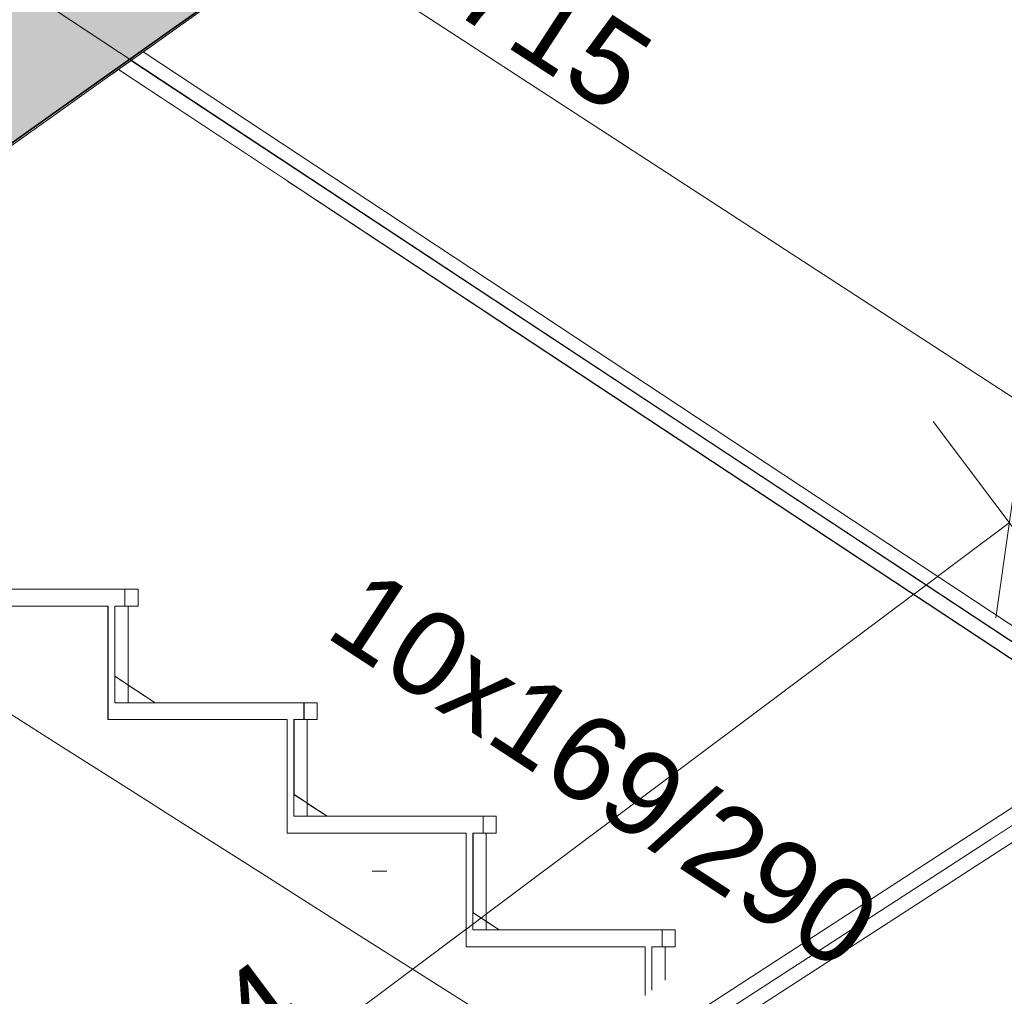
# Model space of a CAD drawing. Header units: millimetres. Extents: x -20699 to 32021, y -4298 to 11971.
# Tile 51 of 74: x -6972 to -5518, y 4053 to 5496. Entities that reach past the tile are written whole.
import ezdxf

# ---------------------------------------------------------------- set-up
doc = ezdxf.new("R2010")
doc.units = ezdxf.units.MM
doc.header["$MEASUREMENT"] = 0
doc.linetypes.add('Wipeout_Contour', pattern=[1000, 0, -1000])
for name, color, linetype in [('A-A_1_Bourané_Konstrukce - střechy a skořepiny', 7, 'Continuous'), ('A-A_1_Bourané_Kóty - SP', 7, 'Continuous'), ('A-A_1_Interiér - schodiště', 7, 'Continuous'), ('A-A_1_Konstrukce - střechy a skořepiny', 7, 'Continuous'), ('A-A_1_Kóty - SP', 7, 'Continuous'), ('A-A_1_Výplně - Povrchové', 7, 'Continuous'), ('A-A_1_Výplně – Řezové', 7, 'Continuous')]:
    doc.layers.add(name, color=color, linetype=linetype)
doc.styles.add('GENEROVANÝ_STYL_2', font='txt')

msp = doc.modelspace()

# ---------------------------------------------------------------- wipeouts: each hides what was drawn before it
at = {"color": 254, "linetype": 'Wipeout_Contour', "lineweight": 0, "ltscale": 61038.242304}
msp.add_wipeout([(-7610.2, 4770), (-8779.7, 4770), (-8779.7, 3480.4), (-6802.2, 3480.4), (-6177.1, 3956.8), (-7332.6, 4690), (-7610.2, 4690)], dxfattribs=at).dxf.layer = 'A-A_1_Výplně - Povrchové'

# ---------------------------------------------------------------- next in the draw order: wipeouts: each hides what was drawn before it
at = {"color": 254, "linetype": 'Wipeout_Contour', "lineweight": 0, "ltscale": 31389.733374}
msp.add_wipeout([(-6826.6, 5422.4), (-5382, 4468.2), (-5342.8, 4468.2), (-6807.7, 5435.9)], dxfattribs=at).dxf.layer = 'A-A_1_Výplně - Povrchové'

# ---------------------------------------------------------------- next in the draw order: wipeouts: each hides what was drawn before it
at = {"color": 254, "linetype": 'Wipeout_Contour', "lineweight": 0, "ltscale": 24452.196973}
msp.add_wipeout([(-6812.5, 4513), (-6812.5, 4486.7), (-6772.6, 4486.7)], dxfattribs=at).dxf.layer = 'A-A_1_Výplně - Povrchové'

# ---------------------------------------------------------------- next in the draw order: wipeouts: each hides what was drawn before it
at = {"color": 254, "linetype": 'Wipeout_Contour', "lineweight": 0, "ltscale": 189058.999632}
msp.add_wipeout([(-5338.2, 6480), (-6790.1, 5448.3), (-5314.7, 4473.7), (-5306.4, 4468.2), (-5296.4, 4468.2), (-5296.4, 4448.2), (-5293.6, 4448.2), (-5293.6, 3963.8), (-5281.4, 3963.8), (-5281.4, 3913.8), (-5293.6, 3913.8), (-5293.6, 3647.8), (-5211.1, 3647.8), (-5211.1, 3622.8), (-5226.1, 3622.8), (-5226.1, 3480.4), (-4967.7, 3480.4), (-4967.7, 5610), (-3847.9, 5610), (-3847.9, 5512), (-3726.7, 5512), (-3726.7, 3480.4), (-3674.5, 3480.4), (-3674.5, 5580), (-3664.1, 5580), (-3664.1, 6230), (-3674.5, 6230), (-3674.5, 6480)], dxfattribs=at).dxf.layer = 'A-A_1_Výplně - Povrchové'

# ---------------------------------------------------------------- next in the draw order: wipeouts: each hides what was drawn before it
at = {"color": 254, "linetype": 'Wipeout_Contour', "lineweight": 0, "ltscale": 34724.961433}
msp.add_wipeout([(-6666.8, 5536), (-6671.2, 5536), (-6757.5, 5474.6), (-6753.1, 5474.6)], dxfattribs=at).dxf.layer = 'A-A_1_Výplně - Povrchové'
at = {"color": 254, "linetype": 'Wipeout_Contour', "lineweight": 0, "ltscale": 23517.815051}
msp.add_wipeout([(-6548.1, 4338.3), (-6548.1, 4318.9), (-6518.6, 4318.9)], dxfattribs=at).dxf.layer = 'A-A_1_Výplně - Povrchové'
at = {"color": 254, "linetype": 'Wipeout_Contour', "lineweight": 0, "ltscale": 22583.437095}
msp.add_wipeout([(-6283.7, 4163.7), (-6283.7, 4151.1), (-6264.6, 4151.1)], dxfattribs=at).dxf.layer = 'A-A_1_Výplně - Povrchové'
at = {"color": 254, "linetype": 'Wipeout_Contour', "lineweight": 0, "ltscale": 29233.249972}
msp.add_wipeout([(-6023.8, 4126.1), (-6023.3, 4126.1), (-6023.3, 4151.1), (-6023.8, 4151.1)], dxfattribs=at).dxf.layer = 'A-A_1_Výplně - Povrchové'
at = {"color": 254, "linetype": 'Wipeout_Contour', "lineweight": 0, "ltscale": 29182.845771}
msp.add_wipeout([(-6038.3, 4126.1), (-6038.8, 4126.1), (-6038.8, 4062.1), (-6038.3, 4062.5)], dxfattribs=at).dxf.layer = 'A-A_1_Výplně - Povrchové'

# ---------------------------------------------------------------- next in the draw order: wipeouts: each hides what was drawn before it
at = {"color": 254, "linetype": 'Wipeout_Contour', "lineweight": 0, "ltscale": 34838.778407}
msp.add_wipeout([(-6753.1, 5474.6), (-6757.5, 5474.6), (-6843.9, 5413.3), (-6839.4, 5413.3)], dxfattribs=at).dxf.layer = 'A-A_1_Výplně - Povrchové'
at = {"color": 254, "linetype": 'Wipeout_Contour', "lineweight": 0, "ltscale": 29195.848282}
msp.add_wipeout([(-6048.8, 4126.1), (-6048.8, 4054.5), (-6038.8, 4062.1), (-6038.8, 4126.1)], dxfattribs=at).dxf.layer = 'A-A_1_Výplně - Povrchové'

# ---------------------------------------------------------------- next in the draw order: linework, layer by layer
at = {"layer": 'A-A_1_Interiér - schodiště', "color": 8, "linetype": 'Continuous', "lineweight": 13}
msp.add_line((-6753.1, 5474.6), (-6666.8, 5536), dxfattribs=at)

# ---------------------------------------------------------------- next in the draw order: wipeouts: each hides what was drawn before it
at = {"color": 254, "linetype": 'Wipeout_Contour', "lineweight": 0, "ltscale": 34957.35822}
msp.add_wipeout([(-6839.4, 5413.3), (-6843.9, 5413.3), (-6930.2, 5352), (-6925.7, 5352)], dxfattribs=at).dxf.layer = 'A-A_1_Výplně - Povrchové'
at = {"color": 254, "linetype": 'Wipeout_Contour', "lineweight": 0, "ltscale": 29714.74386}
msp.add_wipeout([(-6313.2, 4126.1), (-6023.8, 4126.1), (-6023.8, 4151.1), (-6313.2, 4151.1)], dxfattribs=at).dxf.layer = 'A-A_1_Výplně - Povrchové'

# ---------------------------------------------------------------- next in the draw order: wipeouts: each hides what was drawn before it
at = {"color": 254, "linetype": 'Wipeout_Contour', "lineweight": 0, "ltscale": 35080.652581}
msp.add_wipeout([(-6925.7, 5352), (-6930.2, 5352), (-7016.6, 5290.6), (-7012.1, 5290.6)], dxfattribs=at).dxf.layer = 'A-A_1_Výplně - Povrchové'
at = {"color": 254, "linetype": 'Wipeout_Contour', "lineweight": 0, "ltscale": 45428.880253}
msp.add_wipeout([(-6303.2, 4293.9), (-6303.2, 4151.1), (-6283.7, 4151.1), (-6283.7, 4163.7), (-6302.5, 4176.1), (-6302.8, 4293.9)], dxfattribs=at).dxf.layer = 'A-A_1_Výplně - Povrchové'

# ---------------------------------------------------------------- next in the draw order: wipeouts: each hides what was drawn before it
at = {"color": 254, "linetype": 'Wipeout_Contour', "lineweight": 0, "ltscale": 30364.892135}
msp.add_wipeout([(-6303.2, 4293.9), (-6313.2, 4293.9), (-6313.2, 4151.1), (-6303.2, 4151.1)], dxfattribs=at).dxf.layer = 'A-A_1_Výplně - Povrchové'

# ---------------------------------------------------------------- next in the draw order: wipeouts: each hides what was drawn before it
at = {"color": 254, "linetype": 'Wipeout_Contour', "lineweight": 0, "ltscale": 30966.84721}
msp.add_wipeout([(-6577.6, 4293.9), (-6288.2, 4293.9), (-6288.2, 4318.9), (-6577.6, 4318.9)], dxfattribs=at).dxf.layer = 'A-A_1_Výplně - Povrchové'

# ---------------------------------------------------------------- next in the draw order: wipeouts: each hides what was drawn before it
at = {"color": 254, "linetype": 'Wipeout_Contour', "lineweight": 0, "ltscale": 47315.077591}
msp.add_wipeout([(-6567.6, 4461.7), (-6567.6, 4318.9), (-6548.1, 4318.9), (-6548.1, 4338.3), (-6567, 4350.8), (-6567.3, 4461.7)], dxfattribs=at).dxf.layer = 'A-A_1_Výplně - Povrchové'

# ---------------------------------------------------------------- next in the draw order: wipeouts: each hides what was drawn before it
at = {"color": 254, "linetype": 'Wipeout_Contour', "lineweight": 0, "ltscale": 31617.06935}
msp.add_wipeout([(-6567.6, 4461.7), (-6577.6, 4461.7), (-6577.6, 4318.9), (-6567.6, 4318.9)], dxfattribs=at).dxf.layer = 'A-A_1_Výplně - Povrchové'

# ---------------------------------------------------------------- next in the draw order: wipeouts: each hides what was drawn before it
at = {"color": 254, "linetype": 'Wipeout_Contour', "lineweight": 0, "ltscale": 32218.987399}
msp.add_wipeout([(-6842, 4461.7), (-6552.6, 4461.7), (-6552.6, 4486.7), (-6842, 4486.7)], dxfattribs=at).dxf.layer = 'A-A_1_Výplně - Povrchové'

# ---------------------------------------------------------------- next in the draw order: wipeouts: each hides what was drawn before it
at = {"color": 254, "linetype": 'Wipeout_Contour', "lineweight": 0, "ltscale": 40948.663923}
msp.add_wipeout([(-6832, 4486.7), (-6812.5, 4486.7), (-6812.5, 4513), (-6831.5, 4525.6), (-6831.9, 4629.4)], dxfattribs=at).dxf.layer = 'A-A_1_Výplně - Povrchové'

# ---------------------------------------------------------------- next in the draw order: wipeouts: each hides what was drawn before it
at = {"color": 254, "linetype": 'Wipeout_Contour', "lineweight": 0, "ltscale": 24748.961508}
msp.add_wipeout([(-6817, 4654.4), (-6817, 4629.4), (-6816.9, 4654.4)], dxfattribs=at).dxf.layer = 'A-A_1_Výplně - Povrchové'
at = {"color": 254, "linetype": 'Wipeout_Contour', "lineweight": 0, "ltscale": 32869.276581}
msp.add_wipeout([(-6832, 4629.4), (-6842, 4629.4), (-6842, 4486.7), (-6832, 4486.7)], dxfattribs=at).dxf.layer = 'A-A_1_Výplně - Povrchové'

# ---------------------------------------------------------------- next in the draw order: wipeouts: each hides what was drawn before it
at = {"color": 254, "linetype": 'Wipeout_Contour', "lineweight": 0, "ltscale": 33471.160251}
msp.add_wipeout([(-7106.4, 4629.4), (-6817, 4629.4), (-6817, 4654.4), (-7106.4, 4654.4)], dxfattribs=at).dxf.layer = 'A-A_1_Výplně - Povrchové'

# ---------------------------------------------------------------- next in the draw order: wipeouts: each hides what was drawn before it
at = {"color": 254, "linetype": 'Wipeout_Contour', "lineweight": 0, "ltscale": 183731.009669}
msp.add_wipeout([(-7610.2, 4965), (-7610.2, 4690), (-7332.6, 4690), (-6177.1, 3956.8), (-6048.9, 4054.4), (-6048.9, 4126.1), (-6313.3, 4126.1), (-6313.3, 4293.9), (-6577.7, 4293.9), (-6577.7, 4461.7), (-6842.1, 4461.7), (-6842.1, 4629.4), (-7106.5, 4629.4), (-7106.5, 4797.2), (-7210.2, 4797.2), (-7210.2, 4775.8), (-7242.6, 4797.2), (-7370.9, 4797.2), (-7370.9, 4882), (-7383.1, 4890), (-7595.9, 4890), (-7595.9, 4965)], dxfattribs=at).dxf.layer = 'A-A_1_Výplně - Povrchové'

# ---------------------------------------------------------------- next in the draw order: wipeouts: each hides what was drawn before it
at = {"color": 254, "linetype": 'Wipeout_Contour', "lineweight": 0, "ltscale": 83150.386941}
msp.add_wipeout([(-6831.9, 4654.4), (-6816.9, 4654.4), (-6816.9, 4629.4), (-6831.9, 4629.4), (-6831.9, 4525.9), (-6772.5, 4486.7), (-6577.4, 4486.7), (-6577.4, 5257.8), (-6826.6, 5422.4), (-6831.9, 5418.7)], dxfattribs=at).dxf.layer = 'A-A_1_Výplně - Povrchové'
at = {"color": 254, "linetype": 'Wipeout_Contour', "lineweight": 0, "ltscale": 39803.015957}
msp.add_wipeout([(-6552.3, 5241.2), (-6552.3, 4341.2), (-6518.5, 4318.9), (-6302.8, 4318.9), (-6302.8, 5076.4)], dxfattribs=at).dxf.layer = 'A-A_1_Výplně - Povrchové'
at = {"color": 254, "linetype": 'Wipeout_Contour', "lineweight": 0, "ltscale": 87180.884644}
msp.add_wipeout([(-6287.8, 5066.5), (-6287.8, 4166.5), (-6264.5, 4151.1), (-6023.3, 4151.1), (-6023.3, 4126.1), (-6038.3, 4126.1), (-6038.3, 4062.5), (-5309.9, 4457.9), (-5299.8, 4465.6), (-5296.4, 4468.2), (-5284.8, 4468.2), (-5494.3, 4542.3)], dxfattribs=at).dxf.layer = 'A-A_1_Výplně - Povrchové'
at = {"color": 254, "linetype": 'Wipeout_Contour', "lineweight": 0, "ltscale": 24690.356231}
msp.add_wipeout([(-6842.1, 4629.4), (-6842.1, 4461.7), (-6842, 4629.4)], dxfattribs=at).dxf.layer = 'A-A_1_Výplně - Povrchové'
at = {"color": 254, "linetype": 'Wipeout_Contour', "lineweight": 0, "ltscale": 23751.234521}
msp.add_wipeout([(-6577.7, 4461.7), (-6577.7, 4293.9), (-6577.6, 4461.7)], dxfattribs=at).dxf.layer = 'A-A_1_Výplně - Povrchové'
at = {"color": 254, "linetype": 'Wipeout_Contour', "lineweight": 0, "ltscale": 22733.040019}
msp.add_wipeout([(-6313.3, 4126.1), (-6313.2, 4151.1), (-6313.2, 4293.9)], dxfattribs=at).dxf.layer = 'A-A_1_Výplně - Povrchové'

# ---------------------------------------------------------------- next in the draw order: linework, layer by layer
at = {"layer": 'A-A_1_Interiér - schodiště', "color": 8, "linetype": 'Continuous', "lineweight": 20}
for p, q in [((-6817, 4629.4), (-6817, 4654.4)), ((-6842.1, 4629.4), (-6842, 4629.4)), ((-6842, 4629.4), (-6842, 4486.7)), ((-6832, 4629.4), (-6817, 4629.4))]:
    msp.add_line(p, q, dxfattribs=at)
at = {"layer": 'A-A_1_Interiér - schodiště', "color": 251, "linetype": 'Continuous', "lineweight": 20, "true_color": 0x6a6a6a}
msp.add_line((-7106.4, 4629.4), (-6842.1, 4629.4), dxfattribs=at)

# ---------------------------------------------------------------- next in the draw order: wipeouts: each hides what was drawn before it
at = {"color": 254, "linetype": 'Wipeout_Contour', "lineweight": 0, "ltscale": 42718.384206}
msp.add_wipeout([(-6831.9, 5418.7), (-7081.4, 5241.4), (-7081.4, 4690.7), (-7026.5, 4654.4), (-6831.9, 4654.4)], dxfattribs=at).dxf.layer = 'A-A_1_Výplně - Povrchové'
at = {"color": 254, "linetype": 'Wipeout_Contour', "lineweight": 0, "ltscale": 28330.687342}
msp.add_wipeout([(-6038.3, 4037), (-6038.3, 4012.5), (-5308.9, 4408.6), (-5308.9, 4433.2)], dxfattribs=at).dxf.layer = 'A-A_1_Výplně - Povrchové'
at = {"color": 254, "linetype": 'Wipeout_Contour', "lineweight": 0, "ltscale": 23517.096577}
msp.add_wipeout([(-6518.5, 4318.9), (-6567.3, 4351.2), (-6518.6, 4318.9)], dxfattribs=at).dxf.layer = 'A-A_1_Výplně - Povrchové'
at = {"color": 254, "linetype": 'Wipeout_Contour', "lineweight": 0, "ltscale": 22591.265325}
msp.add_wipeout([(-6264.5, 4151.1), (-6302.8, 4176.4), (-6264.6, 4151.1)], dxfattribs=at).dxf.layer = 'A-A_1_Výplně - Povrchové'

# ---------------------------------------------------------------- next in the draw order: linework, layer by layer
at = {"layer": 'A-A_1_Interiér - schodiště', "color": 8, "linetype": 'Continuous', "lineweight": 13}
for p, q in [((-6925.7, 5352), (-6839.4, 5413.3)), ((-7012.1, 5290.6), (-6925.7, 5352))]:
    msp.add_line(p, q, dxfattribs=at)
at = {"layer": 'A-A_1_Interiér - schodiště', "color": 8, "linetype": 'Continuous', "lineweight": 20}
msp.add_line((-7096.4, 4654.4), (-6817, 4654.4), dxfattribs=at)

# ---------------------------------------------------------------- next in the draw order: wipeouts: each hides what was drawn before it
at = {"color": 254, "linetype": 'Wipeout_Contour', "lineweight": 0, "ltscale": 82009.031708}
msp.add_wipeout([(-6314, 2928.8), (-6279.3, 2928.8), (-6076.2, 3083.6), (-6084.9, 3083.6), (-6084.9, 3108.6), (-6043.4, 3108.6), (-5826.7, 3273.7), (-5826.7, 3288.4), (-5807.4, 3288.4), (-5518.4, 3508.6), (-5308.9, 4408.6), (-6314, 3802.4)], dxfattribs=at).dxf.layer = 'A-A_1_Výplně - Povrchové'

# ---------------------------------------------------------------- next in the draw order: wipeouts: each hides what was drawn before it
at = {"color": 254, "linetype": 'Wipeout_Contour', "lineweight": 0, "ltscale": 35991.751117}
msp.add_wipeout([(-5296.4, 4468.2), (-7806.3, 2839.8), (-5308.9, 4433.7), (-5308.9, 4444), (-5290.4, 4450.2)], dxfattribs=at).dxf.layer = 'A-A_1_Výplně - Povrchové'

# ---------------------------------------------------------------- next in the draw order: wipeouts: each hides what was drawn before it
at = {"color": 254, "linetype": 'Wipeout_Contour', "lineweight": 0, "ltscale": 38275.514758}
msp.add_wipeout([(-6790.1, 5448.3), (-6807.6, 5435.9), (-5342.6, 4468.2), (-5318.4, 4468.2), (-5314.7, 4473.7)], dxfattribs=at).dxf.layer = 'A-A_1_Výplně - Povrchové'
at = {"color": 254, "linetype": 'Wipeout_Contour', "lineweight": 0, "ltscale": 30344.521226}
msp.add_wipeout([(-6302.8, 4293.9), (-6302.8, 4176.4), (-6287.8, 4166.5), (-6287.8, 4293.9)], dxfattribs=at).dxf.layer = 'A-A_1_Výplně - Povrchové'

# ---------------------------------------------------------------- next in the draw order: wipeouts: each hides what was drawn before it
at = {"color": 254, "linetype": 'Wipeout_Contour', "lineweight": 0, "ltscale": 24388.160981}
msp.add_wipeout([(-6807.7, 5435.9), (-5342.8, 4468.2), (-6807.6, 5435.9)], dxfattribs=at).dxf.layer = 'A-A_1_Výplně - Povrchové'

# ---------------------------------------------------------------- next in the draw order: linework, layer by layer
at = {"layer": 'A-A_1_Bourané_Kóty - SP', "color": 42, "linetype": 'Continuous', "lineweight": 13, "true_color": 0xe4ad2c}
for p, q in [((-5331.3, 4512.1), (-5623.3, 4902.4)), ((-5531.1, 4612.3), (-5490.8, 4892.3))]:
    msp.add_line(p, q, dxfattribs=at)
at = {"layer": 'A-A_1_Interiér - schodiště', "color": 8, "linetype": 'Continuous', "lineweight": 13}
msp.add_line((-6839.4, 5413.3), (-6753.1, 5474.6), dxfattribs=at)
at = {"layer": 'A-A_1_Interiér - schodiště', "color": 8, "linetype": 'Continuous', "lineweight": 20}
for p, q in [((-6817, 4654.4), (-6797.5, 4654.4)), ((-6797.5, 4629.4), (-6797.5, 4654.4)), ((-6817, 4629.4), (-6797.5, 4629.4))]:
    msp.add_line(p, q, dxfattribs=at)

# ---------------------------------------------------------------- next in the draw order: wipeouts: each hides what was drawn before it
at = {"color": 254, "linetype": 'Wipeout_Contour', "lineweight": 0, "ltscale": 32714.590786}
msp.add_wipeout([(-6552.3, 5241.2), (-6577.4, 5257.8), (-6577.4, 4486.7), (-6552.3, 4486.7)], dxfattribs=at).dxf.layer = 'A-A_1_Výplně - Povrchové'
at = {"color": 254, "linetype": 'Wipeout_Contour', "lineweight": 0, "ltscale": 31436.779896}
msp.add_wipeout([(-6302.8, 4318.9), (-6287.8, 4318.9), (-6287.8, 5066.5), (-6302.8, 5076.4)], dxfattribs=at).dxf.layer = 'A-A_1_Výplně - Povrchové'
at = {"color": 254, "linetype": 'Wipeout_Contour', "lineweight": 0, "ltscale": 24442.927542}
msp.add_wipeout([(-6772.5, 4486.7), (-6831.9, 4525.9), (-6772.6, 4486.7)], dxfattribs=at).dxf.layer = 'A-A_1_Výplně - Povrchové'
at = {"color": 254, "linetype": 'Wipeout_Contour', "lineweight": 0, "ltscale": 31604.708798}
msp.add_wipeout([(-6567.3, 4461.7), (-6567.3, 4351.2), (-6552.3, 4341.2), (-6552.3, 4461.7)], dxfattribs=at).dxf.layer = 'A-A_1_Výplně - Povrchové'

# ---------------------------------------------------------------- next in the draw order: hatches: boundary and pattern name
at = {"layer": 'A-A_1_Výplně – Řezové', "linetype": 'Continuous', "lineweight": 13}
msp.add_hatch(color=254, dxfattribs=at).paths.add_polyline_path([(-5271.8, 6530), (-5030.6, 6530), (-5030.6, 6701.3), (-5030.6, 6805), (-5264.5, 6805), (-5264.5, 6621), (-5523.6, 6621), (-5523.6, 6437), (-5782.6, 6437), (-5782.6, 6253), (-6041.7, 6253), (-6041.7, 6069), (-6300.7, 6069), (-6300.7, 5885), (-6559.7, 5885), (-6559.7, 5701), (-6818.8, 5701), (-6818.8, 5517), (-7077.8, 5517), (-7077.8, 5333), (-7336.9, 5333), (-7336.9, 5149), (-7595.9, 5149), (-7595.9, 4890), (-7345.9, 4890), (-7345.9, 5056.7), (-7275.6, 5106.6), (-7189.3, 5168), (-7102.9, 5229.3), (-7016.6, 5290.6), (-6930.2, 5352), (-6843.9, 5413.3), (-6757.5, 5474.6), (-6671.2, 5536), (-6584.8, 5597.3), (-6498.5, 5658.6), (-6412.1, 5720), (-6325.8, 5781.3), (-6239.4, 5842.6), (-6153.1, 5904), (-6066.8, 5965.3), (-5980.4, 6026.6), (-5894.1, 6088), (-5807.7, 6149.3), (-5721.4, 6210.6), (-5635, 6272), (-5548.7, 6333.3), (-5462.3, 6394.6), (-5376, 6456), (-5289.6, 6517.3)])

# ---------------------------------------------------------------- next in the draw order: linework, layer by layer
at = {"layer": 'A-A_1_Interiér - schodiště', "color": 8, "linetype": 'Continuous', "lineweight": 20}
for p, q in [((-6832, 4486.7), (-6832, 4629.4)), ((-6812.5, 4486.7), (-6812.5, 4629.4)), ((-6832, 4486.7), (-6552.6, 4486.7)), ((-6812.5, 4486.7), (-6832, 4486.7)), ((-6552.6, 4486.7), (-6533.1, 4486.7))]:
    msp.add_line(p, q, dxfattribs=at)
at = {"layer": 'A-A_1_Interiér - schodiště', "color": 7, "linetype": 'Continuous', "lineweight": 35, "flags": 128}
msp.add_lwpolyline([(-5462.3, 6394.6), (-5548.7, 6333.3), (-5635, 6272), (-5721.4, 6210.6), (-5807.7, 6149.3), (-5894.1, 6088), (-5980.4, 6026.6), (-6066.8, 5965.3), (-6153.1, 5904), (-6239.4, 5842.6), (-6325.8, 5781.3), (-6412.1, 5720), (-6498.5, 5658.6), (-6584.8, 5597.3), (-6671.2, 5536), (-6757.5, 5474.6), (-6843.9, 5413.3), (-6930.2, 5352), (-7016.6, 5290.6), (-7102.9, 5229.3), (-7189.3, 5168), (-7275.6, 5106.6), (-7345.9, 5056.7)], dxfattribs=at)
at = {"layer": 'A-A_1_Konstrukce - střechy a skořepiny', "color": 52, "linetype": 'Continuous', "lineweight": 20, "true_color": 0xdcd705}
for p, q in [((-6831.9, 4525.9), (-6772.5, 4486.7)), ((-6831.5, 4525.6), (-6772.6, 4486.7))]:
    msp.add_line(p, q, dxfattribs=at)

# ---------------------------------------------------------------- next in the draw order: wipeouts: each hides what was drawn before it
at = {"color": 254, "linetype": 'Wipeout_Contour', "lineweight": 0, "ltscale": 31807.096611}
msp.add_wipeout([(-7806.3, 2839.8), (-7800.3, 2822), (-7793.8, 2824.2), (-5308.9, 4433.5)], dxfattribs=at).dxf.layer = 'A-A_1_Výplně - Povrchové'

# ---------------------------------------------------------------- next in the draw order: wipeouts: each hides what was drawn before it
at = {"color": 254, "linetype": 'Wipeout_Contour', "lineweight": 0, "ltscale": 23542.934935}
msp.add_wipeout([(-7806.9, 2839.8), (-7806.3, 2839.8), (-5296.4, 4468.2)], dxfattribs=at).dxf.layer = 'A-A_1_Výplně - Povrchové'

# ---------------------------------------------------------------- next in the draw order: linework, layer by layer
at = {"layer": 'A-A_1_Bourané_Konstrukce - střechy a skořepiny', "color": 52, "linetype": 'Continuous', "lineweight": 20, "true_color": 0xdcd705}
for p, q in [((-5342.6, 4468.2), (-7640, 5985.7)), ((-5314.7, 4473.7), (-6790.1, 5448.3)), ((-5342.8, 4468.2), (-6807.7, 5435.9)), ((-5382.2, 4468.2), (-6826.7, 5422.4)), ((-5382, 4468.2), (-6826.6, 5422.4)), ((-7806.3, 2839.8), (-5296.4, 4468.2)), ((-7793.8, 2824.2), (-5308.9, 4433.5)), ((-7793.5, 2800), (-5308.9, 4408.6)), ((-7793.5, 2799.7), (-5308.9, 4408.4))]:
    msp.add_line(p, q, dxfattribs=at)
at = {"layer": 'A-A_1_Bourané_Kóty - SP', "color": 42, "linetype": 'Continuous', "lineweight": 13, "true_color": 0xe4ad2c}
msp.add_line((-7900.5, 2964.9), (-5511, 4752.3), dxfattribs=at)
at = {"layer": 'A-A_1_Interiér - schodiště', "color": 251, "linetype": 'Continuous', "lineweight": 20, "true_color": 0x6a6a6a}
for p, q in [((-6842.1, 4461.7), (-6842.1, 4629.4)), ((-6905.2, 4418.8), (-6993.3, 4474.7)), ((-6842.1, 4461.7), (-6842, 4461.7)), ((-6842, 4461.7), (-6577.7, 4461.7)), ((-6577.6, 4293.9), (-6577.7, 4461.7)), ((-6817, 4362.8), (-6905.2, 4418.8)), ((-6728.9, 4306.9), (-6817, 4362.8)), ((-6640.8, 4251), (-6728.9, 4306.9)), ((-6577.7, 4293.9), (-6577.6, 4293.9)), ((-6313.2, 4126.1), (-6313.3, 4293.9)), ((-6552.6, 4195.1), (-6640.8, 4251)), ((-6464.5, 4139.1), (-6552.6, 4195.1)), ((-6376.4, 4083.2), (-6464.5, 4139.1)), ((-6313.3, 4126.1), (-6313.2, 4126.1)), ((-6048.9, 4054.4), (-6048.9, 4126.1)), ((-6288.2, 4027.3), (-6376.4, 4083.2))]:
    msp.add_line(p, q, dxfattribs=at)
at = {"layer": 'A-A_1_Interiér - schodiště', "color": 8, "linetype": 'Continuous', "lineweight": 20}
for p, q in [((-6842, 4461.7), (-6842, 4486.7)), ((-6552.6, 4461.7), (-6552.6, 4486.7)), ((-6533.1, 4461.7), (-6533.1, 4486.7)), ((-6577.7, 4461.7), (-6577.6, 4461.7)), ((-6577.6, 4461.7), (-6577.6, 4318.9)), ((-6567.6, 4318.9), (-6567.6, 4461.7)), ((-6567.6, 4461.7), (-6552.6, 4461.7)), ((-6552.6, 4461.7), (-6533.1, 4461.7)), ((-6548.1, 4318.9), (-6548.1, 4461.7)), ((-6577.6, 4293.9), (-6577.6, 4318.9)), ((-6567.6, 4318.9), (-6288.2, 4318.9)), ((-6288.2, 4318.9), (-6268.7, 4318.9)), ((-6288.2, 4293.9), (-6288.2, 4318.9)), ((-6268.7, 4293.9), (-6268.7, 4318.9)), ((-6577.6, 4293.9), (-6313.3, 4293.9)), ((-6313.3, 4293.9), (-6313.2, 4293.9)), ((-6313.2, 4293.9), (-6313.2, 4151.1)), ((-6303.2, 4151.1), (-6303.2, 4293.9)), ((-6303.2, 4293.9), (-6288.2, 4293.9)), ((-6288.2, 4293.9), (-6268.7, 4293.9)), ((-6283.7, 4151.1), (-6283.7, 4293.9)), ((-6313.2, 4126.1), (-6313.2, 4151.1)), ((-6303.2, 4151.1), (-6023.8, 4151.1)), ((-6023.8, 4151.1), (-6004.3, 4151.1)), ((-6023.8, 4126.1), (-6023.8, 4151.1)), ((-6004.3, 4126.1), (-6004.3, 4151.1)), ((-6313.2, 4126.1), (-6048.9, 4126.1)), ((-6048.9, 4126.1), (-6048.8, 4126.1)), ((-6048.8, 4126.1), (-6048.8, 4054.5)), ((-6038.8, 4062.1), (-6038.8, 4126.1)), ((-6038.8, 4126.1), (-6023.8, 4126.1)), ((-6023.8, 4126.1), (-6004.3, 4126.1)), ((-6019.3, 4077), (-6019.3, 4126.1))]:
    msp.add_line(p, q, dxfattribs=at)
at = {"layer": 'A-A_1_Konstrukce - střechy a skořepiny', "color": 52, "linetype": 'Continuous', "lineweight": 20, "true_color": 0xdcd705}
for p, q in [((-6567.3, 4351.2), (-6518.5, 4318.9)), ((-6567, 4350.8), (-6518.6, 4318.9)), ((-6302.8, 4176.4), (-6264.5, 4151.1)), ((-6302.5, 4176.1), (-6264.6, 4151.1))]:
    msp.add_line(p, q, dxfattribs=at)
at = {"layer": 'A-A_1_Konstrukce - střechy a skořepiny', "color": 30, "linetype": 'Continuous', "lineweight": 20, "true_color": 0xff6600}
msp.add_line((-6430.3, 4237.7), (-6452, 4237.7), dxfattribs=at)

# ---------------------------------------------------------------- next in the draw order: texts
at = {"layer": 'A-A_1_Kóty - SP', "color": 8, "linetype": 'Continuous', "lineweight": 13, "insert": (-6074.1, 4441.4), "char_height": 125, "attachment_point": 2, "rotation": 326.8474, "style": 'GENEROVANÝ_STYL_2'}
msp.add_mtext('\\A1;{\\pqc;\\fArial|b0|i0|c0|p38;10x1\\fArial|b0|i0|c0|p38;69\\fArial|b0|i0|c0|p38;/\\fArial|b0|i0|c0|p38;290}', dxfattribs=at)
at = {"layer": 'A-A_1_Kóty - SP', "color": 42, "linetype": 'Continuous', "lineweight": 13, "true_color": 0xe4ad2c, "insert": (-6891.8, 3750.6), "char_height": 125, "width": 427.429, "attachment_point": 7, "rotation": 36.797, "style": 'GENEROVANÝ_STYL_2'}
msp.add_mtext('\\A1;{\\pql;\\fArial|b0|i0|c0|p38;2\xa0984}', dxfattribs=at)

# ---------------------------------------------------------------- next in the draw order: wipeouts: each hides what was drawn before it
at = {"color": 254, "linetype": 'Wipeout_Contour', "lineweight": 0, "ltscale": 143188.258954}
msp.add_wipeout([(-7619.3, 5183.1), (-7383.3, 5183.1), (-7383.3, 5509.4), (-7119.2, 5509.4), (-7119.2, 5549), (-6845.7, 5549), (-6845.7, 5949.9), (-6452.1, 5949.9), (-6452.1, 6115.4), (-6057.5, 6115.4), (-6057.5, 6378.5), (-5803.6, 6378.5), (-5803.6, 6462), (-5528.8, 6462), (-5528.8, 6778), (-7619.3, 6778)], dxfattribs=at).dxf.layer = 'A-A_1_Výplně - Povrchové'

# ---------------------------------------------------------------- next in the draw order: linework, layer by layer
at = {"layer": 'A-A_1_Bourané_Kóty - SP', "color": 42, "linetype": 'Continuous', "lineweight": 13, "true_color": 0xe4ad2c}
msp.add_line((-5159.5, 4712.6), (-7435.6, 6192.2), dxfattribs=at)

# ---------------------------------------------------------------- next in the draw order: texts
at = {"layer": 'A-A_1_Kóty - SP', "color": 42, "linetype": 'Continuous', "lineweight": 13, "true_color": 0xe4ad2c, "insert": (-6463.1, 5589.9), "char_height": 125, "width": 427.429, "attachment_point": 7, "rotation": 326.9752, "style": 'GENEROVANÝ_STYL_2'}
msp.add_mtext('\\A1;{\\pql;\\fArial|b0|i0|c0|p38;2\xa0715}', dxfattribs=at)

doc.saveas('drawing.dxf')
